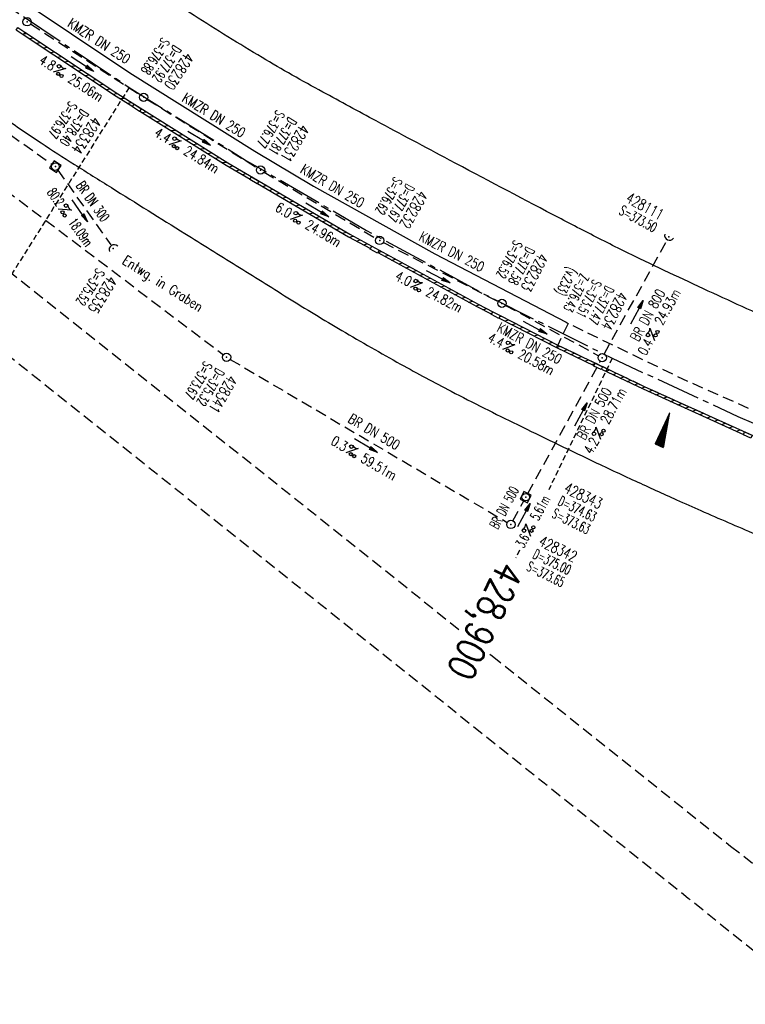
# Model space of a CAD drawing. Extents: x 450316 to 454644, y 428795 to 436505.
# Tile 6 of 256: x 453298 to 453429, y 429341 to 429519. Entities that reach past the tile are written whole.
import ezdxf
from ezdxf.enums import TextEntityAlignment as Align

# ---------------------------------------------------------------- set-up
doc = ezdxf.new("R2010")
doc.units = 0
doc.header["$LTSCALE"] = 2
doc.header["$MEASUREMENT"] = 0
for name, pattern in [('ACHSE', [5.5, 4, -0.5, 0.5, -0.5]), ('AUSGEZOGEN', [0]), ('GESTRICH-X2', [1.5, 1, -0.5]), ('GESTRICHELT', [0.75, 0.5, -0.25])]:
    doc.linetypes.add(name, pattern=pattern)
doc.layers.get('0').update_dxf_attribs({"linetype": 'CONTINUOUS'})
for name, color, linetype in [('ACHSETOP', 1, 'ACHSE'), ('FBR', 8, 'CONTINUOUS'), ('GEF', 1, 'AUSGEZOGEN'), ('HEKTOM', 1, 'GESTRICHELT'), ('KANAL', 7, 'GESTRICH-X2'), ('MS-UEBERFAHRT', 8, 'GESTRICH-X2'), ('PFEIL', 7, 'CONTINUOUS'), ('RINNE', 8, 'CONTINUOUS'), ('SCHACHTNR', 6, 'CONTINUOUS'), ('SCHRIFT', 7, 'AUSGEZOGEN'), ('SCHSYMBOL', 7, 'CONTINUOUS'), ('TEXTO', 4, 'CONTINUOUS'), ('TEXTU', 4, 'CONTINUOUS')]:
    doc.layers.add(name, color=color, linetype=linetype)
doc.styles.add('ROMANS', font='romans.shx', dxfattribs={"width": 0.8})

# ---------------------------------------------------------------- blocks, each defined once
blk = doc.blocks.new('20')
blk.add_lwpolyline([(-0.75, -0.75), (0.75, -0.75), (0.75, 0.75), (-0.75, 0.75)], close=True)
blk.add_circle((0, 0), 0.676)
blk.add_point((0, 0))
blk = doc.blocks.new('42')
at = {"color": 0}
blk.add_arc((-0.02, -0.31), 0.91, 12.5363, 167.4637, dxfattribs=at)
blk.add_point((0, 0), dxfattribs=at)
blk = doc.blocks.new('PROM')
blk.add_line((1.57, 1.82), (0.02, 0.02))
for centre, radius in [((0.32, 1.51), 0.317), ((0.94, 0.29), 0.283), ((1.64, 0.29), 0.283)]:
    blk.add_circle(centre, radius)
blk.add_arc((0.99, 2.68), 1.03, 239.1414, 303.3549)
blk = doc.blocks.new('PFEIL2')
at = {"color": 0}
for p, q in [((0.88, 0), (-2.4, -0.01)), ((0.88, -0.27), (0.88, 0.28)), ((0.88, 0.28), (2.43, 0.01)), ((0.91, 0.27), (0.88, 0.26)), ((0.97, 0.26), (0.88, 0.25)), ((1.02, 0.25), (0.88, 0.23)), ((1.07, 0.24), (0.88, 0.21)), ((1.13, 0.23), (0.88, 0.19)), ((1.18, 0.22), (0.88, 0.17)), ((1.24, 0.21), (0.88, 0.15)), ((1.29, 0.21), (0.88, 0.14)), ((1.34, 0.2), (0.88, 0.12)), ((1.4, 0.19), (0.88, 0.1)), ((1.45, 0.18), (0.88, 0.08)), ((1.51, 0.17), (0.88, 0.06)), ((1.56, 0.16), (0.88, 0.04)), ((1.61, 0.15), (0.88, 0.02)), ((1.67, 0.14), (0.88, 0.01)), ((1.72, 0.13), (0.88, -0.01)), ((1.78, 0.12), (0.88, -0.03)), ((1.83, 0.11), (0.88, -0.05)), ((1.88, 0.1), (0.88, -0.07)), ((1.94, 0.09), (0.88, -0.09)), ((2.05, 0.08), (0.88, -0.12)), ((1.99, 0.08), (0.88, -0.11)), ((2.1, 0.07), (0.88, -0.14)), ((2.15, 0.06), (0.88, -0.16)), ((2.21, 0.05), (0.88, -0.18)), ((2.26, 0.04), (0.88, -0.2)), ((2.32, 0.03), (0.88, -0.22)), ((2.37, 0.02), (0.88, -0.23)), ((2.42, 0.01), (0.88, -0.25)), ((2.43, 0.01), (0.88, -0.27))]:
    blk.add_line(p, q, dxfattribs=at)
blk = doc.blocks.new('GST')
at = {"color": 0}
blk.add_circle((0, 0), 0.75, dxfattribs=at)
blk.add_point((0, 0), dxfattribs=at)
blk = doc.blocks.new('10')
blk.add_blockref('GST', (0, 0))
blk = doc.blocks.new('40')
at = {"color": 0}
blk.add_arc((0.02, 0.31), 0.91, 192.5363, 347.4637, dxfattribs=at)
blk.add_point((0, 0), dxfattribs=at)
blk = doc.blocks.new('*X33')
at = {"color": 0}
for p, q in [((725.83, 193.84), (727.44, 195.45)), ((725.83, 193.85), (727.43, 195.45)), ((725.83, 193.86), (727.42, 195.45)), ((725.83, 193.87), (727.41, 195.45)), ((725.83, 193.88), (727.4, 195.45)), ((725.83, 193.89), (727.39, 195.45)), ((725.83, 193.9), (727.38, 195.45)), ((725.83, 193.91), (727.37, 195.45)), ((725.83, 193.91), (727.37, 195.45)), ((725.83, 193.92), (727.36, 195.45)), ((725.83, 193.93), (727.35, 195.45)), ((725.83, 193.94), (727.34, 195.45)), ((725.83, 193.95), (727.33, 195.45)), ((725.83, 193.96), (727.32, 195.45)), ((725.83, 193.97), (727.31, 195.45)), ((725.83, 193.98), (727.3, 195.45)), ((725.83, 193.99), (727.29, 195.45)), ((725.83, 193.99), (727.29, 195.45)), ((725.83, 194), (727.28, 195.45)), ((725.83, 194.01), (727.27, 195.45)), ((725.83, 194.02), (727.26, 195.45)), ((725.83, 194.03), (727.25, 195.45)), ((725.83, 194.04), (727.24, 195.45)), ((725.83, 194.05), (727.23, 195.45)), ((725.83, 194.06), (727.22, 195.45)), ((725.83, 194.06), (727.21, 195.45)), ((725.83, 194.07), (727.21, 195.45)), ((725.83, 194.08), (727.2, 195.45)), ((725.83, 194.09), (727.19, 195.45)), ((725.83, 194.1), (727.18, 195.45)), ((725.83, 194.11), (727.17, 195.45)), ((725.83, 194.12), (727.16, 195.45)), ((725.83, 194.13), (727.15, 195.45)), ((725.83, 194.14), (727.14, 195.45)), ((725.83, 194.14), (727.14, 195.45)), ((725.83, 194.15), (727.13, 195.45)), ((725.83, 194.16), (727.12, 195.45)), ((725.83, 194.17), (727.11, 195.45)), ((725.83, 194.18), (727.1, 195.45)), ((725.83, 194.19), (727.09, 195.45)), ((725.83, 194.2), (727.08, 195.45)), ((725.83, 194.21), (727.07, 195.45)), ((725.83, 194.21), (727.06, 195.45)), ((725.83, 194.22), (727.06, 195.45)), ((725.83, 194.23), (727.05, 195.45)), ((725.83, 194.24), (727.04, 195.45)), ((725.83, 194.25), (727.03, 195.45)), ((725.83, 194.26), (727.02, 195.45)), ((725.83, 194.27), (727.01, 195.45)), ((725.83, 194.28), (727, 195.45)), ((725.83, 194.29), (726.99, 195.45)), ((725.83, 194.29), (726.99, 195.45)), ((725.83, 194.3), (726.98, 195.45)), ((725.83, 194.31), (726.97, 195.45)), ((725.83, 194.32), (726.96, 195.45)), ((725.83, 194.33), (726.95, 195.45)), ((725.83, 194.34), (726.94, 195.45)), ((725.83, 194.35), (726.93, 195.45)), ((725.83, 194.36), (726.92, 195.45)), ((725.83, 194.37), (726.91, 195.45)), ((725.83, 194.37), (726.91, 195.45)), ((725.83, 194.38), (726.9, 195.45)), ((725.83, 194.39), (726.89, 195.45)), ((725.83, 194.4), (726.88, 195.45)), ((725.83, 194.41), (726.87, 195.45)), ((725.83, 194.42), (726.86, 195.45)), ((725.83, 194.43), (726.85, 195.45)), ((725.83, 194.44), (726.84, 195.45)), ((725.83, 194.44), (726.83, 195.45)), ((725.83, 194.45), (726.83, 195.45)), ((725.83, 194.46), (726.82, 195.45)), ((725.83, 194.47), (726.81, 195.45)), ((725.83, 194.48), (726.8, 195.45)), ((725.83, 194.49), (726.79, 195.45)), ((725.83, 194.5), (726.78, 195.45)), ((725.83, 194.51), (726.77, 195.45)), ((725.83, 194.52), (726.76, 195.45)), ((725.83, 194.52), (726.76, 195.45)), ((725.83, 194.53), (726.75, 195.45)), ((725.83, 194.54), (726.74, 195.45)), ((725.83, 194.55), (726.73, 195.45)), ((725.83, 194.56), (726.72, 195.45)), ((725.83, 194.57), (726.71, 195.45)), ((725.83, 194.58), (726.7, 195.45)), ((725.83, 194.59), (726.69, 195.45)), ((725.83, 194.59), (726.68, 195.45)), ((725.83, 194.6), (726.68, 195.45)), ((725.83, 194.61), (726.67, 195.45)), ((725.83, 194.62), (726.66, 195.45)), ((725.83, 194.63), (726.65, 195.45)), ((725.83, 194.64), (726.64, 195.45)), ((725.83, 194.65), (726.63, 195.45)), ((725.83, 194.66), (726.62, 195.45)), ((725.83, 194.67), (726.61, 195.45)), ((725.83, 194.67), (726.61, 195.45)), ((725.83, 194.68), (726.6, 195.45)), ((725.83, 194.69), (726.59, 195.45)), ((725.83, 194.7), (726.58, 195.45)), ((725.83, 194.71), (726.57, 195.45)), ((725.83, 194.72), (726.56, 195.45)), ((725.83, 194.73), (726.55, 195.45)), ((725.83, 194.74), (726.54, 195.45)), ((725.83, 194.75), (726.53, 195.45)), ((725.83, 194.75), (726.53, 195.45)), ((725.83, 194.76), (726.52, 195.45)), ((725.83, 194.77), (726.51, 195.45)), ((725.83, 194.78), (726.5, 195.45)), ((725.83, 194.79), (726.49, 195.45)), ((725.83, 194.8), (726.48, 195.45)), ((725.83, 194.81), (726.47, 195.45)), ((725.83, 194.82), (726.46, 195.45)), ((725.83, 194.82), (726.45, 195.45)), ((725.83, 194.83), (726.45, 195.45)), ((725.83, 194.84), (726.44, 195.45)), ((725.83, 194.85), (726.43, 195.45)), ((725.83, 194.86), (726.42, 195.45)), ((725.83, 194.87), (726.41, 195.45)), ((725.83, 194.88), (726.4, 195.45)), ((725.83, 194.89), (726.39, 195.45)), ((725.83, 194.9), (726.38, 195.45)), ((725.83, 194.9), (726.38, 195.45)), ((725.83, 194.91), (726.37, 195.45)), ((725.83, 194.92), (726.36, 195.45)), ((725.83, 194.93), (726.35, 195.45)), ((725.83, 194.94), (726.34, 195.45)), ((725.83, 194.95), (726.33, 195.45)), ((725.83, 194.96), (726.32, 195.45)), ((725.83, 194.97), (726.31, 195.45)), ((725.83, 194.98), (726.3, 195.45)), ((725.83, 194.98), (726.3, 195.45)), ((725.83, 194.99), (726.29, 195.45)), ((725.83, 195), (726.28, 195.45)), ((725.83, 195.01), (726.27, 195.45)), ((725.83, 195.02), (726.26, 195.45)), ((725.83, 195.03), (726.25, 195.45)), ((725.83, 195.04), (726.24, 195.45)), ((725.83, 195.05), (726.23, 195.45)), ((725.83, 195.05), (726.22, 195.45)), ((725.83, 195.06), (726.22, 195.45)), ((725.83, 195.07), (726.21, 195.45)), ((725.83, 195.08), (726.2, 195.45)), ((725.83, 195.09), (726.19, 195.45)), ((725.83, 195.1), (726.18, 195.45)), ((725.83, 195.11), (726.17, 195.45)), ((725.83, 195.12), (726.16, 195.45)), ((725.83, 195.13), (726.15, 195.45)), ((725.83, 195.13), (726.15, 195.45)), ((725.83, 195.14), (726.14, 195.45)), ((725.83, 195.15), (726.13, 195.45)), ((725.83, 195.16), (726.12, 195.45)), ((725.83, 195.17), (726.11, 195.45)), ((725.83, 195.18), (726.1, 195.45)), ((725.83, 195.19), (726.09, 195.45)), ((725.83, 195.2), (726.08, 195.45)), ((725.83, 195.2), (726.07, 195.45)), ((725.83, 195.21), (726.07, 195.45)), ((725.83, 195.22), (726.06, 195.45)), ((725.83, 195.23), (726.05, 195.45)), ((725.83, 195.24), (726.04, 195.45)), ((725.83, 195.25), (726.03, 195.45)), ((725.83, 195.26), (726.02, 195.45)), ((725.83, 195.27), (726.01, 195.45)), ((725.83, 195.28), (726, 195.45)), ((725.83, 195.28), (726, 195.45)), ((725.83, 195.29), (725.99, 195.45)), ((725.83, 195.3), (725.98, 195.45)), ((725.83, 195.31), (725.97, 195.45)), ((725.83, 195.32), (725.96, 195.45)), ((725.83, 195.33), (725.95, 195.45)), ((725.83, 195.34), (725.94, 195.45)), ((725.83, 195.35), (725.93, 195.45)), ((725.83, 195.36), (725.92, 195.45)), ((725.83, 195.36), (725.92, 195.45)), ((725.83, 195.37), (725.91, 195.45)), ((725.83, 195.38), (725.9, 195.45)), ((725.83, 195.39), (725.89, 195.45)), ((725.83, 195.4), (725.88, 195.45)), ((725.83, 195.41), (725.87, 195.45)), ((725.83, 195.42), (725.86, 195.45)), ((725.83, 195.43), (725.85, 195.45)), ((725.83, 195.43), (725.84, 195.45)), ((725.83, 195.44), (725.84, 195.45)), ((725.83, 193.83), (727.43, 195.43)), ((725.83, 193.82), (727.43, 195.42)), ((725.83, 193.81), (727.43, 195.41)), ((725.83, 193.8), (727.42, 195.4)), ((725.83, 193.79), (727.42, 195.38)), ((725.83, 193.78), (727.42, 195.37)), ((725.83, 193.77), (727.41, 195.36)), ((725.83, 193.76), (727.41, 195.35)), ((725.83, 193.76), (727.41, 195.34)), ((725.83, 193.75), (727.4, 195.32)), ((725.83, 193.74), (727.4, 195.31)), ((725.83, 193.73), (727.4, 195.3)), ((725.83, 193.72), (727.4, 195.29)), ((725.83, 193.71), (727.39, 195.28)), ((725.83, 193.7), (727.39, 195.26)), ((725.83, 193.69), (727.39, 195.25)), ((725.83, 193.68), (727.38, 195.24)), ((725.83, 193.68), (727.38, 195.23)), ((725.83, 193.67), (727.38, 195.22)), ((725.83, 193.66), (727.37, 195.2)), ((725.83, 193.65), (727.37, 195.19)), ((725.83, 193.64), (727.37, 195.18)), ((725.83, 193.63), (727.36, 195.17)), ((725.83, 193.62), (727.36, 195.16)), ((725.83, 193.61), (727.36, 195.14)), ((725.83, 193.61), (727.35, 195.13)), ((725.83, 193.6), (727.35, 195.12)), ((725.83, 193.59), (727.35, 195.11)), ((725.83, 193.58), (727.34, 195.1)), ((725.83, 193.57), (727.34, 195.08)), ((725.83, 193.56), (727.34, 195.07)), ((725.83, 193.55), (727.34, 195.06)), ((725.83, 193.54), (727.33, 195.05)), ((725.83, 193.53), (727.33, 195.04)), ((725.83, 193.53), (727.33, 195.02)), ((725.83, 193.52), (727.32, 195.01)), ((725.83, 193.51), (727.32, 195)), ((725.83, 193.5), (727.32, 194.99)), ((725.83, 193.49), (727.31, 194.98)), ((725.83, 193.48), (727.31, 194.96)), ((725.83, 193.47), (727.31, 194.95)), ((725.83, 193.46), (727.3, 194.94)), ((725.83, 193.45), (727.3, 194.93)), ((725.83, 193.45), (727.3, 194.92)), ((725.83, 193.44), (727.29, 194.91)), ((725.83, 193.43), (727.29, 194.89)), ((725.83, 193.42), (727.29, 194.88)), ((725.83, 193.41), (727.29, 194.87)), ((725.83, 193.4), (727.28, 194.86)), ((725.83, 193.39), (727.28, 194.85)), ((725.83, 193.38), (727.28, 194.83)), ((725.83, 193.38), (727.27, 194.82)), ((725.83, 193.37), (727.27, 194.81)), ((725.83, 193.36), (727.27, 194.8)), ((725.83, 193.35), (727.26, 194.79)), ((725.83, 193.34), (727.26, 194.77)), ((725.83, 193.33), (727.26, 194.76)), ((725.83, 193.32), (727.25, 194.75)), ((725.83, 193.31), (727.25, 194.74)), ((725.83, 193.3), (727.25, 194.73)), ((725.83, 193.3), (727.24, 194.71)), ((725.83, 193.29), (727.24, 194.7)), ((725.83, 193.28), (727.24, 194.69)), ((725.83, 193.27), (727.23, 194.68)), ((725.83, 193.26), (727.23, 194.67)), ((725.83, 193.25), (727.23, 194.65)), ((725.83, 193.24), (727.23, 194.64)), ((725.83, 193.23), (727.22, 194.63)), ((725.83, 193.22), (727.22, 194.62)), ((725.83, 193.22), (727.22, 194.61)), ((725.83, 193.21), (727.21, 194.59)), ((725.83, 193.2), (727.21, 194.58)), ((725.83, 193.19), (727.21, 194.57)), ((725.83, 193.18), (727.2, 194.56)), ((725.83, 193.17), (727.2, 194.55)), ((725.83, 193.16), (727.2, 194.53)), ((725.83, 193.15), (727.19, 194.52)), ((725.83, 193.15), (727.19, 194.51)), ((725.83, 193.14), (727.19, 194.5)), ((725.83, 193.13), (727.18, 194.49)), ((725.83, 193.12), (727.18, 194.47)), ((725.83, 193.11), (727.18, 194.46)), ((725.83, 193.1), (727.17, 194.45)), ((725.83, 193.09), (727.17, 194.44)), ((725.83, 193.08), (727.17, 194.43)), ((725.83, 193.07), (727.17, 194.41)), ((725.83, 193.07), (727.16, 194.4)), ((725.83, 193.06), (727.16, 194.39)), ((725.83, 193.05), (727.16, 194.38)), ((725.83, 193.04), (727.15, 194.37)), ((725.83, 193.03), (727.15, 194.35)), ((725.83, 193.02), (727.15, 194.34)), ((725.83, 193.01), (727.14, 194.33)), ((725.83, 193), (727.14, 194.32)), ((725.83, 193), (727.14, 194.31)), ((725.83, 192.99), (727.13, 194.29)), ((725.83, 192.98), (727.13, 194.28)), ((725.83, 192.97), (727.13, 194.27)), ((725.83, 192.96), (727.12, 194.26)), ((725.83, 192.95), (727.12, 194.25)), ((725.83, 192.94), (727.12, 194.23)), ((725.83, 192.93), (727.11, 194.22)), ((725.83, 192.92), (727.11, 194.21)), ((725.83, 192.92), (727.11, 194.2)), ((725.83, 192.91), (727.11, 194.19)), ((725.83, 192.9), (727.1, 194.17)), ((725.83, 192.89), (727.1, 194.16)), ((725.83, 192.88), (727.1, 194.15)), ((725.83, 192.87), (727.09, 194.14)), ((725.83, 192.86), (727.09, 194.13)), ((725.83, 192.85), (727.09, 194.11)), ((725.83, 192.84), (727.08, 194.1)), ((725.83, 192.84), (727.08, 194.09)), ((725.83, 192.83), (727.08, 194.08)), ((725.83, 192.82), (727.07, 194.07)), ((725.83, 192.81), (727.07, 194.05)), ((725.83, 192.8), (727.07, 194.04)), ((725.83, 192.79), (727.06, 194.03)), ((725.83, 192.78), (727.06, 194.02)), ((725.83, 192.77), (727.06, 194.01)), ((725.83, 192.77), (727.05, 193.99)), ((725.83, 192.76), (727.05, 193.98)), ((725.83, 192.75), (727.05, 193.97)), ((725.83, 192.74), (727.05, 193.96)), ((725.83, 192.73), (727.04, 193.95)), ((725.83, 192.72), (727.04, 193.93)), ((725.83, 192.71), (727.04, 193.92)), ((725.83, 192.7), (727.03, 193.91)), ((725.83, 192.69), (727.03, 193.9)), ((725.83, 192.69), (727.03, 193.89)), ((725.83, 192.68), (727.02, 193.87)), ((725.83, 192.67), (727.02, 193.86)), ((725.83, 192.66), (727.02, 193.85)), ((725.83, 192.65), (727.01, 193.84)), ((725.83, 192.64), (727.01, 193.83)), ((725.83, 192.63), (727.01, 193.81)), ((725.83, 192.62), (727, 193.8)), ((725.83, 192.62), (727, 193.79)), ((725.83, 192.61), (727, 193.78)), ((725.83, 192.6), (726.99, 193.77)), ((725.83, 192.59), (726.99, 193.75)), ((725.83, 192.58), (726.99, 193.74)), ((725.83, 192.57), (726.99, 193.73)), ((725.83, 192.56), (726.98, 193.72)), ((725.83, 192.55), (726.98, 193.71)), ((725.83, 192.54), (726.98, 193.69)), ((725.83, 192.54), (726.97, 193.68)), ((725.83, 192.53), (726.97, 193.67)), ((725.83, 192.52), (726.97, 193.66)), ((725.83, 192.51), (726.96, 193.65)), ((725.83, 192.5), (726.96, 193.63)), ((725.83, 192.49), (726.96, 193.62)), ((725.83, 192.48), (726.95, 193.61)), ((725.83, 192.47), (726.95, 193.6)), ((725.83, 192.46), (726.95, 193.59)), ((725.83, 192.46), (726.94, 193.57)), ((725.83, 192.45), (726.94, 193.56)), ((725.83, 192.44), (726.94, 193.55)), ((725.83, 192.43), (726.94, 193.54)), ((725.83, 192.42), (726.93, 193.53)), ((725.83, 192.41), (726.93, 193.51)), ((725.83, 192.4), (726.93, 193.5)), ((725.83, 192.39), (726.92, 193.49)), ((725.83, 192.39), (726.92, 193.48)), ((725.83, 192.38), (726.92, 193.47)), ((725.83, 192.37), (726.91, 193.45)), ((725.83, 192.36), (726.91, 193.44)), ((725.83, 192.35), (726.91, 193.43)), ((725.83, 192.34), (726.9, 193.42)), ((725.83, 192.33), (726.9, 193.41)), ((725.83, 192.32), (726.9, 193.39)), ((725.83, 192.31), (726.89, 193.38)), ((725.83, 192.31), (726.89, 193.37)), ((725.83, 192.3), (726.89, 193.36)), ((725.83, 192.29), (726.88, 193.35)), ((725.83, 192.28), (726.88, 193.33)), ((725.83, 192.27), (726.88, 193.32)), ((725.83, 192.26), (726.88, 193.31)), ((725.83, 192.25), (726.87, 193.3)), ((725.83, 192.24), (726.87, 193.29)), ((725.83, 192.24), (726.87, 193.27)), ((725.83, 192.23), (726.86, 193.26)), ((725.83, 192.22), (726.86, 193.25)), ((725.83, 192.21), (726.86, 193.24)), ((725.83, 192.2), (726.85, 193.23)), ((725.83, 192.19), (726.85, 193.21)), ((725.83, 192.18), (726.85, 193.2)), ((725.83, 192.17), (726.84, 193.19)), ((725.83, 192.16), (726.84, 193.18)), ((725.83, 192.16), (726.84, 193.17)), ((725.83, 192.15), (726.83, 193.15)), ((725.83, 192.14), (726.83, 193.14)), ((725.83, 192.13), (726.83, 193.13)), ((725.83, 192.12), (726.82, 193.12)), ((725.83, 192.11), (726.82, 193.11)), ((725.83, 192.1), (726.82, 193.09)), ((725.83, 192.09), (726.82, 193.08)), ((725.83, 192.08), (726.81, 193.07)), ((725.83, 192.08), (726.81, 193.06)), ((725.83, 192.07), (726.81, 193.05)), ((725.83, 192.06), (726.8, 193.03)), ((725.83, 192.05), (726.8, 193.02)), ((725.83, 192.04), (726.8, 193.01)), ((725.83, 192.03), (726.79, 193)), ((725.83, 192.02), (726.79, 192.99)), ((725.83, 192.01), (726.79, 192.97)), ((725.83, 192.01), (726.78, 192.96)), ((725.83, 192), (726.78, 192.95)), ((725.83, 191.99), (726.78, 192.94)), ((725.83, 191.98), (726.77, 192.93)), ((725.83, 191.97), (726.77, 192.91)), ((725.83, 191.96), (726.77, 192.9)), ((725.83, 191.95), (726.76, 192.89)), ((725.83, 191.94), (726.76, 192.88)), ((725.83, 191.93), (726.76, 192.87)), ((725.83, 191.93), (726.76, 192.85)), ((725.83, 191.92), (726.75, 192.84)), ((725.83, 191.91), (726.75, 192.83)), ((725.83, 191.9), (726.75, 192.82)), ((725.83, 191.89), (726.74, 192.81)), ((725.83, 191.88), (726.74, 192.79)), ((725.83, 191.87), (726.74, 192.78)), ((725.83, 191.86), (726.73, 192.77)), ((725.83, 191.85), (726.73, 192.76)), ((725.83, 191.85), (726.73, 192.75)), ((725.83, 191.84), (726.72, 192.73)), ((725.83, 191.83), (726.72, 192.72)), ((725.83, 191.82), (726.72, 192.71)), ((725.83, 191.81), (726.71, 192.7)), ((725.83, 191.8), (726.71, 192.69)), ((725.83, 191.79), (726.71, 192.67)), ((725.83, 191.78), (726.7, 192.66)), ((725.83, 191.78), (726.7, 192.65)), ((725.83, 191.77), (726.7, 192.64)), ((725.83, 191.76), (726.7, 192.63)), ((725.83, 191.75), (726.69, 192.61)), ((725.83, 191.74), (726.69, 192.6)), ((725.83, 191.73), (726.69, 192.59)), ((725.83, 191.72), (726.68, 192.58)), ((725.83, 191.71), (726.68, 192.57)), ((725.83, 191.7), (726.68, 192.55)), ((725.83, 191.7), (726.67, 192.54)), ((725.83, 191.69), (726.67, 192.53)), ((725.83, 191.68), (726.67, 192.52)), ((725.83, 191.67), (726.66, 192.51)), ((725.83, 191.66), (726.66, 192.49)), ((725.83, 191.65), (726.66, 192.48)), ((725.83, 191.64), (726.65, 192.47)), ((725.83, 191.63), (726.65, 192.46)), ((725.83, 191.63), (726.65, 192.45)), ((725.83, 191.62), (726.64, 192.43)), ((725.83, 191.61), (726.64, 192.42)), ((725.83, 191.6), (726.64, 192.41)), ((725.83, 191.59), (726.64, 192.4)), ((725.83, 191.58), (726.63, 192.39)), ((725.83, 191.57), (726.63, 192.37)), ((725.83, 191.56), (726.63, 192.36)), ((725.83, 191.55), (726.62, 192.35)), ((725.83, 191.55), (726.62, 192.34)), ((725.83, 191.54), (726.62, 192.33)), ((725.83, 191.53), (726.61, 192.31)), ((725.83, 191.52), (726.61, 192.3)), ((725.83, 191.51), (726.61, 192.29)), ((725.83, 191.5), (726.6, 192.28)), ((725.83, 191.49), (726.6, 192.27)), ((725.83, 191.48), (726.6, 192.25)), ((725.83, 191.47), (726.59, 192.24)), ((725.83, 191.47), (726.59, 192.23)), ((725.83, 191.46), (726.59, 192.22)), ((725.83, 191.45), (726.59, 192.21)), ((725.83, 191.44), (726.58, 192.19)), ((725.83, 191.43), (726.58, 192.18)), ((725.83, 191.42), (726.58, 192.17)), ((725.83, 191.41), (726.57, 192.16)), ((725.83, 191.4), (726.57, 192.15)), ((725.83, 191.4), (726.57, 192.13)), ((725.83, 191.39), (726.56, 192.12)), ((725.83, 191.38), (726.56, 192.11)), ((725.83, 191.37), (726.56, 192.1)), ((725.83, 191.36), (726.55, 192.09)), ((725.83, 191.35), (726.55, 192.07)), ((725.83, 191.34), (726.55, 192.06)), ((725.83, 191.33), (726.54, 192.05)), ((725.83, 191.32), (726.54, 192.04)), ((725.83, 191.32), (726.54, 192.03)), ((725.83, 191.31), (726.53, 192.01)), ((725.83, 191.3), (726.53, 192)), ((725.83, 191.29), (726.53, 191.99)), ((725.83, 191.28), (726.53, 191.98)), ((725.83, 191.27), (726.52, 191.97)), ((725.83, 191.26), (726.52, 191.95)), ((725.83, 191.25), (726.52, 191.94)), ((725.83, 191.25), (726.51, 191.93)), ((725.83, 191.24), (726.51, 191.92)), ((725.83, 191.23), (726.51, 191.91)), ((725.83, 191.22), (726.5, 191.89)), ((725.83, 191.21), (726.5, 191.88)), ((725.83, 191.2), (726.5, 191.87)), ((725.83, 191.19), (726.49, 191.86)), ((725.83, 191.18), (726.49, 191.85)), ((725.83, 191.17), (726.49, 191.84)), ((725.83, 191.17), (726.48, 191.82)), ((725.83, 191.16), (726.48, 191.81)), ((725.83, 191.15), (726.48, 191.8)), ((725.83, 191.14), (726.47, 191.79)), ((725.83, 191.13), (726.47, 191.78)), ((725.83, 191.12), (726.47, 191.76)), ((725.83, 191.11), (726.47, 191.75)), ((725.83, 191.1), (726.46, 191.74)), ((725.83, 191.09), (726.46, 191.73)), ((725.83, 191.09), (726.46, 191.72)), ((725.83, 191.08), (726.45, 191.7)), ((725.83, 191.07), (726.45, 191.69)), ((725.83, 191.06), (726.45, 191.68)), ((725.83, 191.05), (726.44, 191.67)), ((725.83, 191.04), (726.44, 191.66)), ((725.83, 191.03), (726.44, 191.64)), ((725.83, 191.02), (726.43, 191.63)), ((725.83, 191.02), (726.43, 191.62)), ((725.83, 191.01), (726.43, 191.61)), ((725.83, 191), (726.42, 191.6)), ((725.83, 190.99), (726.42, 191.58)), ((725.83, 190.98), (726.42, 191.57)), ((725.83, 190.97), (726.41, 191.56)), ((725.83, 190.96), (726.41, 191.55)), ((725.83, 190.95), (726.41, 191.54)), ((725.83, 190.94), (726.41, 191.52)), ((725.83, 190.94), (726.4, 191.51)), ((725.83, 190.93), (726.4, 191.5)), ((725.83, 190.92), (726.4, 191.49)), ((725.83, 190.91), (726.39, 191.48)), ((725.83, 190.9), (726.39, 191.46)), ((725.83, 190.89), (726.39, 191.45)), ((725.83, 190.88), (726.38, 191.44)), ((725.83, 190.87), (726.38, 191.43)), ((725.83, 190.87), (726.38, 191.42)), ((725.83, 190.86), (726.37, 191.4)), ((725.83, 190.85), (726.37, 191.39)), ((725.83, 190.84), (726.37, 191.38)), ((725.83, 190.83), (726.36, 191.37)), ((725.83, 190.82), (726.36, 191.36)), ((725.83, 190.81), (726.36, 191.34)), ((725.83, 190.8), (726.35, 191.33)), ((725.83, 190.79), (726.35, 191.32)), ((725.83, 190.79), (726.35, 191.31)), ((725.83, 190.78), (726.35, 191.3)), ((725.83, 190.77), (726.34, 191.28)), ((725.83, 190.76), (726.34, 191.27)), ((725.83, 190.75), (726.34, 191.26)), ((725.83, 190.74), (726.33, 191.25)), ((725.83, 190.73), (726.33, 191.24)), ((725.83, 190.72), (726.33, 191.22)), ((725.83, 190.71), (726.32, 191.21)), ((725.83, 190.71), (726.32, 191.2)), ((725.83, 190.7), (726.32, 191.19)), ((725.83, 190.69), (726.31, 191.18)), ((725.83, 190.68), (726.31, 191.16)), ((725.83, 190.67), (726.31, 191.15)), ((725.83, 190.66), (726.3, 191.14)), ((725.83, 190.65), (726.3, 191.13)), ((725.83, 190.64), (726.3, 191.12)), ((725.83, 190.64), (726.29, 191.1)), ((725.83, 190.63), (726.29, 191.09)), ((725.83, 190.62), (726.29, 191.08)), ((725.83, 190.61), (726.29, 191.07)), ((725.83, 190.6), (726.28, 191.06)), ((725.83, 190.59), (726.28, 191.04)), ((725.83, 190.58), (726.28, 191.03)), ((725.83, 190.57), (726.27, 191.02)), ((725.83, 190.56), (726.27, 191.01)), ((725.83, 190.56), (726.27, 191)), ((725.83, 190.55), (726.26, 190.98)), ((725.83, 190.54), (726.26, 190.97)), ((725.83, 190.53), (726.26, 190.96)), ((725.83, 190.52), (726.25, 190.95)), ((725.83, 190.51), (726.25, 190.94)), ((725.83, 190.5), (726.25, 190.92)), ((725.83, 190.49), (726.24, 190.91)), ((725.83, 190.48), (726.24, 190.9)), ((725.83, 190.48), (726.24, 190.89)), ((725.83, 190.47), (726.24, 190.88)), ((725.83, 190.46), (726.23, 190.86)), ((725.83, 190.45), (726.23, 190.85)), ((725.83, 190.44), (726.23, 190.84)), ((725.83, 190.43), (726.22, 190.83)), ((725.83, 190.42), (726.22, 190.82)), ((725.83, 190.41), (726.22, 190.8)), ((725.83, 190.41), (726.21, 190.79)), ((725.83, 190.4), (726.21, 190.78)), ((725.83, 190.39), (726.21, 190.77)), ((725.83, 190.38), (726.2, 190.76)), ((725.83, 190.37), (726.2, 190.74)), ((725.83, 190.36), (726.2, 190.73)), ((725.83, 190.35), (726.19, 190.72)), ((725.83, 190.34), (726.19, 190.71)), ((725.83, 190.33), (726.19, 190.7)), ((725.83, 190.33), (726.18, 190.68)), ((725.83, 190.32), (726.18, 190.67)), ((725.83, 190.31), (726.18, 190.66)), ((725.83, 190.3), (726.18, 190.65)), ((725.83, 190.29), (726.17, 190.64)), ((725.83, 190.28), (726.17, 190.62)), ((725.83, 190.27), (726.17, 190.61)), ((725.83, 190.26), (726.16, 190.6)), ((725.83, 190.26), (726.16, 190.59)), ((725.83, 190.25), (726.16, 190.58)), ((725.83, 190.24), (726.15, 190.56)), ((725.83, 190.23), (726.15, 190.55)), ((725.83, 190.22), (726.15, 190.54)), ((725.83, 190.21), (726.14, 190.53)), ((725.83, 190.2), (726.14, 190.52)), ((725.83, 190.19), (726.14, 190.5)), ((725.83, 190.18), (726.13, 190.49)), ((725.83, 190.18), (726.13, 190.48)), ((725.83, 190.17), (726.13, 190.47)), ((725.83, 190.16), (726.12, 190.46)), ((725.83, 190.15), (726.12, 190.44)), ((725.83, 190.14), (726.12, 190.43)), ((725.83, 190.13), (726.12, 190.42)), ((725.83, 190.12), (726.11, 190.41)), ((725.83, 190.11), (726.11, 190.4)), ((725.83, 190.1), (726.11, 190.38)), ((725.83, 190.1), (726.1, 190.37)), ((725.83, 190.09), (726.1, 190.36)), ((725.83, 190.08), (726.1, 190.35)), ((725.83, 190.07), (726.09, 190.34)), ((725.83, 190.06), (726.09, 190.32)), ((725.83, 190.05), (726.09, 190.31)), ((725.83, 190.04), (726.08, 190.3)), ((725.83, 190.03), (726.08, 190.29)), ((725.83, 190.03), (726.08, 190.28)), ((725.83, 190.02), (726.07, 190.26)), ((725.83, 190.01), (726.07, 190.25)), ((725.83, 190), (726.07, 190.24)), ((725.83, 189.99), (726.06, 190.23)), ((725.83, 189.98), (726.06, 190.22)), ((725.83, 189.97), (726.06, 190.2)), ((725.83, 189.96), (726.06, 190.19)), ((725.83, 189.95), (726.05, 190.18)), ((725.83, 189.95), (726.05, 190.17)), ((725.83, 189.94), (726.05, 190.16)), ((725.83, 189.93), (726.04, 190.14)), ((725.83, 189.92), (726.04, 190.13)), ((725.83, 189.91), (726.04, 190.12)), ((725.83, 189.9), (726.03, 190.11)), ((725.83, 189.89), (726.03, 190.1)), ((725.83, 189.88), (726.03, 190.08)), ((725.83, 189.88), (726.02, 190.07)), ((725.83, 189.87), (726.02, 190.06)), ((725.83, 189.86), (726.02, 190.05)), ((725.83, 189.85), (726.01, 190.04)), ((725.83, 189.84), (726.01, 190.02)), ((725.83, 189.83), (726.01, 190.01)), ((725.83, 189.82), (726, 190)), ((725.83, 189.81), (726, 189.99)), ((725.83, 189.8), (726, 189.98)), ((725.83, 189.8), (726, 189.96)), ((725.83, 189.79), (725.99, 189.95)), ((725.83, 189.78), (725.99, 189.94)), ((725.83, 189.77), (725.99, 189.93)), ((725.83, 189.76), (725.98, 189.92)), ((725.83, 189.75), (725.98, 189.9)), ((725.83, 189.74), (725.98, 189.89)), ((725.83, 189.73), (725.97, 189.88)), ((725.83, 189.72), (725.97, 189.87)), ((725.83, 189.72), (725.97, 189.86)), ((725.83, 189.71), (725.96, 189.84)), ((725.83, 189.7), (725.96, 189.83)), ((725.83, 189.69), (725.96, 189.82)), ((725.83, 189.68), (725.95, 189.81)), ((725.83, 189.67), (725.95, 189.8)), ((725.83, 189.66), (725.95, 189.78)), ((725.83, 189.65), (725.94, 189.77)), ((725.83, 189.65), (725.94, 189.76)), ((725.83, 189.64), (725.94, 189.75)), ((725.83, 189.63), (725.94, 189.74)), ((725.83, 189.62), (725.93, 189.72)), ((725.83, 189.61), (725.93, 189.71)), ((725.83, 189.6), (725.93, 189.7)), ((725.83, 189.59), (725.92, 189.69)), ((725.83, 189.58), (725.92, 189.68)), ((725.83, 189.57), (725.92, 189.66)), ((725.83, 189.57), (725.91, 189.65)), ((725.83, 189.56), (725.91, 189.64)), ((725.83, 189.55), (725.91, 189.63)), ((725.83, 189.54), (725.9, 189.62)), ((725.83, 189.53), (725.9, 189.6)), ((725.83, 189.52), (725.9, 189.59)), ((725.83, 189.51), (725.89, 189.58)), ((725.83, 189.5), (725.89, 189.57)), ((725.83, 189.49), (725.89, 189.56)), ((725.83, 189.49), (725.89, 189.54)), ((725.83, 189.48), (725.88, 189.53)), ((725.83, 189.47), (725.88, 189.52)), ((725.83, 189.46), (725.88, 189.51)), ((725.83, 189.45), (725.87, 189.5)), ((725.83, 189.44), (725.87, 189.48)), ((725.83, 189.43), (725.87, 189.47)), ((725.83, 189.42), (725.86, 189.46)), ((725.83, 189.42), (725.86, 189.45)), ((725.83, 189.41), (725.86, 189.44)), ((725.83, 189.4), (725.85, 189.42)), ((725.83, 189.39), (725.85, 189.41)), ((725.83, 189.38), (725.85, 189.4)), ((725.83, 189.37), (725.84, 189.39)), ((725.83, 189.36), (725.84, 189.38)), ((725.83, 189.35), (725.84, 189.36)), ((725.83, 189.34), (725.83, 189.35)), ((725.83, 189.34), (725.83, 189.34))]:
    blk.add_line(p, q, dxfattribs=at)
blk = doc.blocks.new('GEF')
at = {"color": 0}
for p, q in [((0.01, 0.02), (0.01, 6.15)), ((1.62, 6.15), (0.01, 0.02)), ((0.01, 6.15), (1.62, 6.15))]:
    blk.add_line(p, q, dxfattribs=at)
blk.add_blockref('*X33', (-725.82, -189.3), dxfattribs=at)

msp = doc.modelspace()

# ---------------------------------------------------------------- linework, layer by layer
for points in [[(453297.42, 429517.17), (453298.66, 429516.33), (453298.34, 429515.84), (453297.09, 429516.69)], [(453318.4, 429503.31), (453319.67, 429502.51), (453319.36, 429502.02), (453318.09, 429502.82)], [(453339.55, 429490.21), (453340.85, 429489.45), (453340.56, 429488.95), (453339.26, 429489.7)], [(453361.24, 429477.68), (453362.56, 429476.96), (453362.28, 429476.45), (453360.96, 429477.17)], [(453383.1, 429465.86), (453384.43, 429465.17), (453384.17, 429464.66), (453382.83, 429465.35)], [(453401.53, 429456.58), (453402.89, 429455.92), (453402.63, 429455.4), (453401.28, 429456.05)], [(453428.51, 429444.14), (453429.89, 429443.54), (453429.65, 429443), (453428.28, 429443.61)]]:
    msp.add_lwpolyline(points, close=True)
at = {"layer": 'ACHSETOP', "flags": 128}
msp.add_lwpolyline([(452882.25, 430569.49), (452879.03, 430544.7), (452876.58, 430519.82), (452874.91, 430494.88), (452874.02, 430469.89), (452873.92, 430444.9), (452874.59, 430419.91), (452876.05, 430394.95), (452878.29, 430370.05), (452881.31, 430345.23), (452885.25, 430320.53), (452889.66, 430295.95), (452894.99, 430271.52), (452901.08, 430247.28), (452903.96, 430236.83), (452907.81, 430223.2), (452914.61, 430199.14), (452921.4, 430175.08), (452928.2, 430151.02), (452934.99, 430126.97), (452941.79, 430102.91), (452948.59, 430078.85), (452955.39, 430054.79), (452962.18, 430030.73), (452968.98, 430006.67), (452975.78, 429982.61), (452981.97, 429960.67), (452982.57, 429958.56), (452989.81, 429934.63), (452997.79, 429910.94), (453006.51, 429887.51), (453015.96, 429864.36), (453026.12, 429841.52), (453036.99, 429819.01), (453048.56, 429796.85), (453060.82, 429775.06), (453073.75, 429753.67), (453087.35, 429732.69), (453101.59, 429712.15), (453116.47, 429692.06), (453131.97, 429672.44), (453148.07, 429653.32), (453164.77, 429634.71), (453182.03, 429616.64), (453199.86, 429599.1), (453218.22, 429582.14), (453237.1, 429565.76), (453256.49, 429549.97), (453276.36, 429534.8), (453296.69, 429520.26), (453317.47, 429506.36), (453338.67, 429493.12), (453360.28, 429480.54), (453382.27, 429468.65), (453404.61, 429457.45), (453427.3, 429446.95), (453450.31, 429437.17), (453455.65, 429435.02), (453473.53, 429427.89), (453496.75, 429418.64), (453519.97, 429409.38), (453543.2, 429400.12), (453566.42, 429390.87), (453589.64, 429381.61), (453612.87, 429372.36), (453636.09, 429363.1), (453659.31, 429353.84), (453682.54, 429344.59), (453705.76, 429335.33), (453728.98, 429326.08), (453752.21, 429316.82), (453775.43, 429307.57), (453798.65, 429298.31), (453821.88, 429289.05), (453845.1, 429279.8), (453868.32, 429270.54), (453891.55, 429261.28), (453896.83, 429259.18), (453961.22, 429233.52, -0.000003), (453966.34, 429231.47, -0.000001), (453992.07, 429221.22, -0.003794), (454011.42, 429213.34, -0.001728), (454053.72, 429195.55, -0.007748), (454090.31, 429179.35, -0.005168), (454144.52, 429153.66, -0.006197), (454189.08, 429131.27, -0.006166), (454233.31, 429107.68, -0.005197), (454276.72, 429083.23, -0.005161), (454319.92, 429057.71, -0.004418), (454344.17, 429042.75, -0.003181), (454377.54, 429021.46, -0.001663), (454389.57, 429013.62)], format="xyb", dxfattribs=at)
at = {"layer": 'FBR', "flags": 128}
msp.add_lwpolyline([(453276.71, 431178.63, -0.000118), (453287.06, 431188.26, -0.000276), (453291.49, 431192.36, -0.000001), (453311.41, 431210.82, -0.000243), (453311.47, 431210.88, -0.000468), (453320.71, 431219.4, 0.000406), (453331.34, 431229.21, 0.000197), (453340.22, 431237.43, -0.00015), (453349.11, 431245.64, -0.000461), (453368.01, 431263.09, 0.000541), (453384.11, 431277.95, 0.000242), (453392.43, 431285.66, -0.000279)], format="xyb", dxfattribs=at)
msp.add_lwpolyline([(453116.13, 429695.85), (453119.57, 429691.4), (453120.34, 429690.75), (453126.47, 429682.95), (453141.95, 429663.92), (453158.05, 429645.4), (453175.96, 429626.08), (453194.79, 429607.12), (453211.66, 429591.06), (453227.01, 429577.33), (453244.83, 429562.21), (453260.85, 429549.37), (453280.18, 429534.77), (453296.57, 429523.11), (453317.57, 429508.98), (453340.14, 429494.83), (453350.74, 429488.55), (453372.62, 429476.32), (453396.32, 429463.98), (453396.65, 429463.74)], dxfattribs=at)
at = {"layer": 'FBR'}
for points in [[(453437.61, 429462.46, -0.003104), (453423.72, 429468.77, -0.003675), (453409.62, 429475.41, -0.006497), (453401.73, 429479.33, -0.002629), (453393.95, 429483.36, -0.001091), (453375.26, 429493.24, -0.001147), (453362.06, 429500.29, -0.001561), (453352.39, 429505.52, -0.009498), (453341.45, 429511.75, -0.008294), (453329.19, 429519.33, -0.004796), (453318.95, 429526.04, -0.0041), (453307.13, 429534.09, -0.002408), (453294.9, 429542.64, -0.004595)], [(453288.59, 429505.16, 0.003335), (453301.59, 429496.34, 0.007291), (453307.62, 429492.43, 0.000385), (453314.26, 429488.26, 0.000192), (453327.54, 429479.96, 0.000151), (453336.79, 429474.18, 0.00015), (453346.09, 429468.39, 0.006309), (453355.87, 429462.46, 0.005919), (453366.45, 429456.4, 0.007435), (453375.56, 429451.5, 0.005739), (453387.52, 429445.47, 0.002334), (453400.86, 429439.01, 0.003959), (453408.77, 429435.3, 0.001511), (453416.22, 429431.91, 0.002564), (453420.62, 429429.95, 0.003018), (453430.46, 429425.7, 0.003156)]]:
    msp.add_lwpolyline(points, format="xyb", dxfattribs=at)
for points in [[(453298.66, 429516.33), (453315.41, 429505.19), (453335.26, 429492.72), (453357.28, 429479.84), (453380.45, 429467.22), (453383.1, 429465.86)], [(453384.43, 429465.17), (453394.8, 429459.84)]]:
    msp.add_lwpolyline(points, dxfattribs=at)
at = {"layer": 'HEKTOM'}
for p, q in [((453317.47, 429506.36), (453296.21, 429472.49)), ((453404.61, 429457.45), (453393.16, 429433.7)), ((453387.92, 429422.81), (453387.25, 429421.42))]:
    msp.add_line(p, q, dxfattribs=at)
at = {"layer": 'KANAL'}
for p, q in [((453254.34, 429527.25), (453303.53, 429492.5)), ((453249.78, 429522.25), (453334.47, 429458.09)), ((453299.69, 429517.81), (453319.47, 429504.97)), ((453320.75, 429504.19), (453340.53, 429491.84)), ((453304.59, 429491.44), (453314.19, 429477.91)), ((453341.81, 429491.06), (453362.03, 429479.09)), ((453403.19, 429458.22), (453414.47, 429478.75)), ((453363.34, 429478.37), (453384.06, 429467.69)), ((453385.38, 429467), (453402.16, 429457.91)), ((453335.69, 429457.25), (453385.69, 429427.81)), ((453389.37, 429433.03), (453402.47, 429456.91)), ((453386.69, 429428.09), (453388.66, 429431.72))]:
    msp.add_line(p, q, dxfattribs=at)
at = {"layer": 'MS-UEBERFAHRT', "flags": 128}
for points in [[(453396.65, 429463.74), (453394.8, 429459.84)], [(453534.89, 429405.66), (453512.95, 429414.36), (453489.32, 429423.8), (453463.61, 429434.02), (453439.56, 429443.81), (453417.34, 429453.69), (453396.65, 429463.74)], [(453394.8, 429459.84), (453410.39, 429452.36), (453431.18, 429442.94), (453453.54, 429433.61), (453476.37, 429424.4), (453505.83, 429412.7), (453520.61, 429406.79), (453533.26, 429401.78)]]:
    msp.add_lwpolyline(points, dxfattribs=at)
at = {"layer": 'RINNE'}
for p, q in [((453298.47, 429516.04), (453298.99, 429516.11)), ((453299.5, 429515.17), (453300.24, 429515.28)), ((453300.75, 429514.34), (453301.5, 429514.44)), ((453302.01, 429513.5), (453302.75, 429513.61)), ((453303.26, 429512.67), (453304.01, 429512.77)), ((453304.51, 429511.83), (453305.26, 429511.94)), ((453305.77, 429511), (453306.52, 429511.1)), ((453307.02, 429510.17), (453307.77, 429510.27)), ((453308.28, 429509.33), (453309.02, 429509.44)), ((453309.53, 429508.5), (453310.28, 429508.6)), ((453310.79, 429507.66), (453311.53, 429507.77)), ((453312.04, 429506.83), (453312.79, 429506.93)), ((453313.3, 429505.99), (453314.04, 429506.1)), ((453314.55, 429505.16), (453315.3, 429505.26)), ((453315.84, 429504.33), (453316.61, 429504.44)), ((453317.15, 429503.5), (453317.92, 429503.61)), ((453319.78, 429501.85), (453320.55, 429501.96)), ((453321.1, 429501.03), (453321.87, 429501.13)), ((453322.41, 429500.2), (453323.18, 429500.31)), ((453323.73, 429499.37), (453324.5, 429499.48)), ((453325.04, 429498.55), (453325.81, 429498.66)), ((453326.36, 429497.72), (453327.12, 429497.83)), ((453327.67, 429496.9), (453328.44, 429497)), ((453328.99, 429496.07), (453329.75, 429496.18)), ((453330.3, 429495.25), (453331.07, 429495.35)), ((453331.62, 429494.42), (453332.38, 429494.53)), ((453332.93, 429493.59), (453333.7, 429493.7)), ((453334.24, 429492.77), (453335.01, 429492.88)), ((453335.49, 429492.01), (453336.16, 429492.19)), ((453336.69, 429491.3), (453337.37, 429491.49)), ((453337.9, 429490.6), (453338.57, 429490.78)), ((453339.11, 429489.89), (453339.42, 429489.98)), ((453340.77, 429489.31), (453340.99, 429489.37)), ((453341.52, 429488.48), (453342.19, 429488.67)), ((453342.72, 429487.77), (453343.4, 429487.96)), ((453343.93, 429487.07), (453344.6, 429487.25)), ((453345.14, 429486.36), (453345.81, 429486.55)), ((453346.34, 429485.66), (453347.02, 429485.84)), ((453347.55, 429484.95), (453348.22, 429485.14)), ((453348.76, 429484.25), (453349.43, 429484.43)), ((453349.96, 429483.54), (453350.64, 429483.73)), ((453351.17, 429482.83), (453351.84, 429483.02)), ((453352.37, 429482.13), (453353.05, 429482.31)), ((453353.58, 429481.42), (453354.25, 429481.61)), ((453354.79, 429480.72), (453355.46, 429480.9)), ((453355.99, 429480.01), (453356.67, 429480.2)), ((453357.21, 429479.31), (453357.9, 429479.5)), ((453358.47, 429478.62), (453359.17, 429478.81)), ((453359.74, 429477.93), (453360.43, 429478.12)), ((453362.35, 429476.57), (453362.96, 429476.74)), ((453363.53, 429475.86), (453364.23, 429476.05)), ((453364.8, 429475.17), (453365.5, 429475.36)), ((453366.07, 429474.48), (453366.76, 429474.67)), ((453367.33, 429473.79), (453368.03, 429473.98)), ((453368.6, 429473.1), (453369.29, 429473.29)), ((453369.86, 429472.41), (453370.56, 429472.61)), ((453371.13, 429471.72), (453371.82, 429471.92)), ((453372.39, 429471.04), (453373.09, 429471.23)), ((453373.66, 429470.35), (453374.35, 429470.54)), ((453374.92, 429469.66), (453375.62, 429469.85)), ((453376.19, 429468.97), (453376.88, 429469.16)), ((453377.46, 429468.28), (453378.15, 429468.47)), ((453378.72, 429467.59), (453379.42, 429467.78)), ((453379.99, 429466.9), (453380.69, 429467.09)), ((453381.29, 429466.22), (453382.01, 429466.42)), ((453382.61, 429465.55), (453383, 429465.65)), ((453384.35, 429464.99), (453384.63, 429465.06)), ((453385.24, 429464.19), (453385.95, 429464.39)), ((453386.55, 429463.52), (453387.26, 429463.71)), ((453387.87, 429462.84), (453388.58, 429463.04)), ((453389.18, 429462.17), (453389.89, 429462.36)), ((453390.49, 429461.49), (453391.21, 429461.69)), ((453391.81, 429460.81), (453392.52, 429461.01)), ((453393.12, 429460.14), (453393.84, 429460.33)), ((453394.58, 429459.39), (453395.25, 429459.62)), ((453395.86, 429458.78), (453396.53, 429459.01)), ((453397.13, 429458.16), (453397.8, 429458.4)), ((453398.41, 429457.55), (453399.08, 429457.79)), ((453399.68, 429456.94), (453400.35, 429457.18)), ((453400.96, 429456.33), (453401.47, 429456.51)), ((453403.51, 429455.11), (453404.18, 429455.34)), ((453404.78, 429454.49), (453405.45, 429454.73)), ((453406.06, 429453.88), (453406.73, 429454.12)), ((453407.33, 429453.27), (453408, 429453.51)), ((453408.61, 429452.66), (453409.28, 429452.89)), ((453409.89, 429452.05), (453410.56, 429452.28)), ((453411.19, 429451.45), (453411.88, 429451.69)), ((453412.51, 429450.85), (453413.19, 429451.09)), ((453413.83, 429450.25), (453414.51, 429450.49)), ((453415.15, 429449.66), (453415.83, 429449.9)), ((453416.46, 429449.06), (453417.15, 429449.3)), ((453417.78, 429448.46), (453418.46, 429448.7)), ((453419.1, 429447.87), (453419.78, 429448.11)), ((453420.42, 429447.27), (453421.1, 429447.51)), ((453421.73, 429446.67), (453422.42, 429446.91)), ((453423.05, 429446.08), (453423.73, 429446.32)), ((453424.37, 429445.48), (453425.05, 429445.72)), ((453425.69, 429444.88), (453426.37, 429445.12)), ((453427.01, 429444.29), (453427.69, 429444.53))]:
    msp.add_line(p, q, dxfattribs=at)
for points in [[(453298.38, 429515.91), (453315.14, 429504.77), (453318.13, 429502.89)], [(453298.67, 429516.32), (453315.41, 429505.19), (453335.26, 429492.72), (453357.28, 429479.84), (453380.45, 429467.22), (453383.1, 429465.86)], [(453319.41, 429502.09), (453335, 429492.29)], [(453335, 429492.29), (453339.3, 429489.78)], [(453340.6, 429489.02), (453357.03, 429479.4), (453361, 429477.24)], [(453362.32, 429476.52), (453380.21, 429466.78), (453382.87, 429465.41)], [(453384.21, 429464.72), (453394.57, 429459.39)], [(453384.43, 429465.17), (453394.8, 429459.84)], [(453394.58, 429459.39), (453401.31, 429456.16)], [(453394.8, 429459.84), (453410.39, 429452.36), (453431.18, 429442.94), (453453.54, 429433.61), (453456.06, 429432.59)], [(453402.66, 429455.51), (453410.18, 429451.91), (453428.3, 429443.7)]]:
    msp.add_lwpolyline(points, dxfattribs=at)
at = {"layer": 'RINNE', "flags": 128}
msp.add_lwpolyline([(453394.57, 429459.39), (453394.8, 429459.84)], dxfattribs=at)
at = {"layer": 'SCHRIFT', "linetype": 'GESTRICH-X2', "flags": 128}
for points in [[(453131.49, 429604.29), (453166.39, 429576.47), (453209.39, 429542.17), (453256.33, 429504.65), (453299.42, 429470.26), (453342.36, 429436.14), (453377.24, 429408.29)], [(453449.1, 429335.29), (453418.31, 429359.94), (453375.43, 429394.26), (453334.81, 429426.68), (453291.76, 429461.03), (453248.79, 429495.25), (453209.5, 429526.54)]]:
    msp.add_lwpolyline(points, dxfattribs=at)
at = {"layer": 'SCHRIFT', "linetype": 'GESTRICH-X2'}
msp.add_lwpolyline([(453382.56, 429404.04), (453382.97, 429403.71), (453425.98, 429369.37), (453446.04, 429353.72)], dxfattribs=at)

# ---------------------------------------------------------------- block references
for p, rotation in [((453299.07, 429518.21), 325.5475999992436), ((453320.1, 429504.57), 327.3422000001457), ((453341.18, 429491.44), 329.1208000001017), ((453362.67, 429478.72), 330.9081000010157), ((453384.73, 429467.36), 332.6847999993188), ((453402.82, 429457.55), 334.1570999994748)]:
    msp.add_blockref('GST', p, dxfattribs=dict(rotation=rotation))
at = {"layer": 'GEF', "xscale": -1, "rotation": 155.1694736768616}
msp.add_blockref('GEF', (453414.93, 429447.59), dxfattribs=at)
at = {"layer": 'PFEIL'}
for p, rotation in [((453309.04, 429510.55), 327.0328), ((453330.11, 429497.16), 328.076), ((453308.57, 429484.09), 305.2984), ((453351.41, 429484.22), 329.3866), ((453373.24, 429472.15), 332.7401), ((453409.04, 429465.74), 61.21329999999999), ((453390.74, 429462.96), 331.548), ((453398.94, 429447.29), 61.2472), ((453360.19, 429441.67), 329.5271), ((453388.67, 429429.11), 61.63899999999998)]:
    msp.add_blockref('PFEIL2', p, dxfattribs=dict(at, rotation=rotation))
at = {"layer": 'SCHSYMBOL'}
for name, p, rotation in [('20', (453304.16, 429492.05), 326.8758999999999), ('40', (453414.82, 429479.4), 334.2516), ('42', (453314.61, 429477.29), 32.67920713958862), ('10', (453335.05, 429457.63), 329.9531000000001), ('20', (453389.01, 429432.38), 334.0564000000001), ('10', (453386.34, 429427.45), 334.0402)]:
    msp.add_blockref(name, p, dxfattribs=dict(at, rotation=rotation))
at = {"layer": 'TEXTU'}
for p, rotation in [((453303.73, 429509.08), 327.0328), ((453324.59, 429496), 328.076), ((453304.67, 429484.4), 305.2984), ((453346.47, 429482.52), 329.3866), ((453368.17, 429470.2), 332.7401), ((453412.25, 429460.63), 61.21329999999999), ((453384.8, 429459.05), 331.548), ((453402.5, 429442.79), 61.2472), ((453356.51, 429440.36), 329.5271), ((453389.87, 429425.33), 61.63899999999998)]:
    msp.add_blockref('PROM', p, dxfattribs=dict(at, rotation=rotation))

# ---------------------------------------------------------------- texts
at = {"layer": 'HEKTOM', "style": 'ROMANS', "width": 0.8}
msp.add_text('428,900', height=5, rotation=244.2402, dxfattribs=at).set_placement((453384.32, 429421.14))
at = {"layer": 'SCHACHTNR', "style": 'ROMANS'}
for s, height, rotation, width, p in [('S=376.88', 1.8, 237.3422, 0.6, (453323.4, 429515.5)), ('D=377.92', 1.8, 237.3422, 0.6, (453325.49, 429514.15)), ('428230', 2, 237.3422, 0.7, (453327.58, 429512.81)), ('S=376.97', 1.8, 236.8759, 0.6, (453306.72, 429503.99)), ('D=378.40', 1.8, 236.8759, 0.6, (453308.82, 429502.61)), ('S=376.77', 1.8, 239.1208, 0.6, (453344.11, 429502.4)), ('428334', 2, 236.8759, 0.7, (453310.91, 429501.24)), ('D=377.81', 1.8, 239.1208, 0.6, (453346.27, 429501.12)), ('428231', 2, 239.1208, 0.7, (453348.39, 429499.84)), ('S=376.62', 1.8, 240.9081, 0.6, (453365.3, 429490.35)), ('D=377.67', 1.8, 240.9081, 0.6, (453367.49, 429489.13)), ('428232', 2, 240.9081, 0.7, (453369.68, 429487.92)), ('428111', 2, 331.5034, 0.7, (453406.9, 429485.75)), ('S=373.50', 1.8, 331.5034, 0.6, (453405.7, 429483.55)), ('S=376.52', 1.8, 242.6848, 0.6, (453386.92, 429478.91)), ('D=377.58', 1.8, 242.6848, 0.6, (453389.14, 429477.75)), ('428233', 2, 242.6848, 0.7, (453391.36, 429476.59)), ('S=375.52', 1.8, 238.0429, 0.6, (453311.62, 429473.84)), ('(v.233)', 1.8, 244.1571, 0.6, (453396.7, 429474.05)), ('428335', 2, 238.0429, 0.7, (453313.75, 429472.5)), ('Z=376.43', 1.8, 244.1571, 0.6, (453398.92, 429472.9)), ('S=373.51', 1.8, 244.1571, 0.6, (453401.17, 429471.81)), ('D=377.47', 1.8, 244.1571, 0.6, (453403.42, 429470.71)), ('428234', 2, 244.1571, 0.7, (453405.67, 429469.65)), ('S=373.67', 1.8, 239.9531, 0.6, (453331.03, 429457.06)), ('D=375.32', 1.8, 239.9531, 0.6, (453333.19, 429455.81)), ('428341', 2, 239.9531, 0.7, (453335.34, 429454.56)), ('428343', 2, 334.0564, 0.7, (453395.76, 429433.3)), ('D=374.63', 1.8, 334.0564, 0.6, (453394.67, 429431.05)), ('S=373.63', 1.8, 334.0564, 0.6, (453393.58, 429428.8)), ('428342', 2, 333.973, 0.7, (453391.19, 429423.72)), ('D=375.00', 1.8, 333.973, 0.6, (453390.1, 429421.47)), ('S=373.65', 1.8, 333.973, 0.6, (453389, 429419.23))]:
    msp.add_text(s, height=height, rotation=rotation, dxfattribs=dict(at, width=width)).set_placement(p)
at = {"layer": 'SCHRIFT', "style": 'ROMANS', "width": 0.8}
msp.add_text('Entwg. in Graben', height=1.8, rotation=327.7383, dxfattribs=at).set_placement((453316.05, 429474.63))
at = {"layer": 'TEXTO', "style": 'ROMANS'}
for s, rotation, width, p in [('KMZR DN 250', 327.0328, 0.75, (453311.56, 429513.98)), ('KMZR DN 250', 328.076, 0.75, (453332.29, 429500.57)), ('KMZR DN 250', 329.3866, 0.75, (453353.71, 429487.8)), ('BR DN 300', 305.2984, 0.6, (453310.19, 429485.25)), ('KMZR DN 250', 332.7401, 0.75, (453375.26, 429475.9)), ('BR DN 800', 61.2133, 0.75, (453411.8, 429464.8)), ('KMZR DN 250', 331.548, 0.75, (453389.27, 429459.36)), ('BR DN 500', 61.2472, 0.75, (453402.14, 429447.02)), ('BR DN 500', 329.5271, 0.75, (453361.22, 429443.41)), ('BR DN 500', 61.639, 0.6, (453385.91, 429430.06))]:
    msp.add_text(s, height=1.8, rotation=rotation, dxfattribs=dict(at, width=width)).set_placement(p, align=Align.CENTER)
at = {"layer": 'TEXTU', "style": 'ROMANS'}
for s, rotation, width, p in [('4.8', 327.0328, 0.75, (453301.04, 429510.83)), ('25.06m', 327.0328, 0.75, (453306.26, 429507.46)), ('4.4', 328.076, 0.75, (453321.85, 429497.7)), ('24.84m', 328.076, 0.75, (453327.13, 429494.42)), ('80.2', 305.2984, 0.6, (453302.56, 429487.37)), ('6.0', 329.3866, 0.75, (453343.69, 429484.16)), ('18.09m', 305.2984, 0.6, (453306.41, 429481.94)), ('24.96m', 329.3866, 0.75, (453349.07, 429481)), ('4.0', 332.7401, 0.75, (453365.3, 429471.67)), ('24.82m', 332.7401, 0.75, (453370.83, 429468.83)), ('24.93m', 61.2133, 0.75, (453413.7, 429463.27)), ('4.4', 331.548, 0.75, (453381.98, 429460.6)), ('20.58m', 331.548, 0.75, (453387.45, 429457.63)), ('0.4', 61.2133, 0.75, (453410.7, 429457.8)), ('28.71m', 61.2472, 0.75, (453403.94, 429445.41)), ('0.3', 329.5271, 0.75, (453353.72, 429442)), ('4.2', 61.2472, 0.75, (453400.94, 429439.97)), ('59.51m', 329.5271, 0.75, (453359.09, 429438.84)), ('5.61m', 61.639, 0.6, (453391.31, 429427.99)), ('3.6', 61.639, 0.6, (453388.65, 429423.05))]:
    msp.add_text(s, height=1.8, rotation=rotation, dxfattribs=dict(at, width=width)).set_placement(p)

doc.saveas('drawing.dxf')
